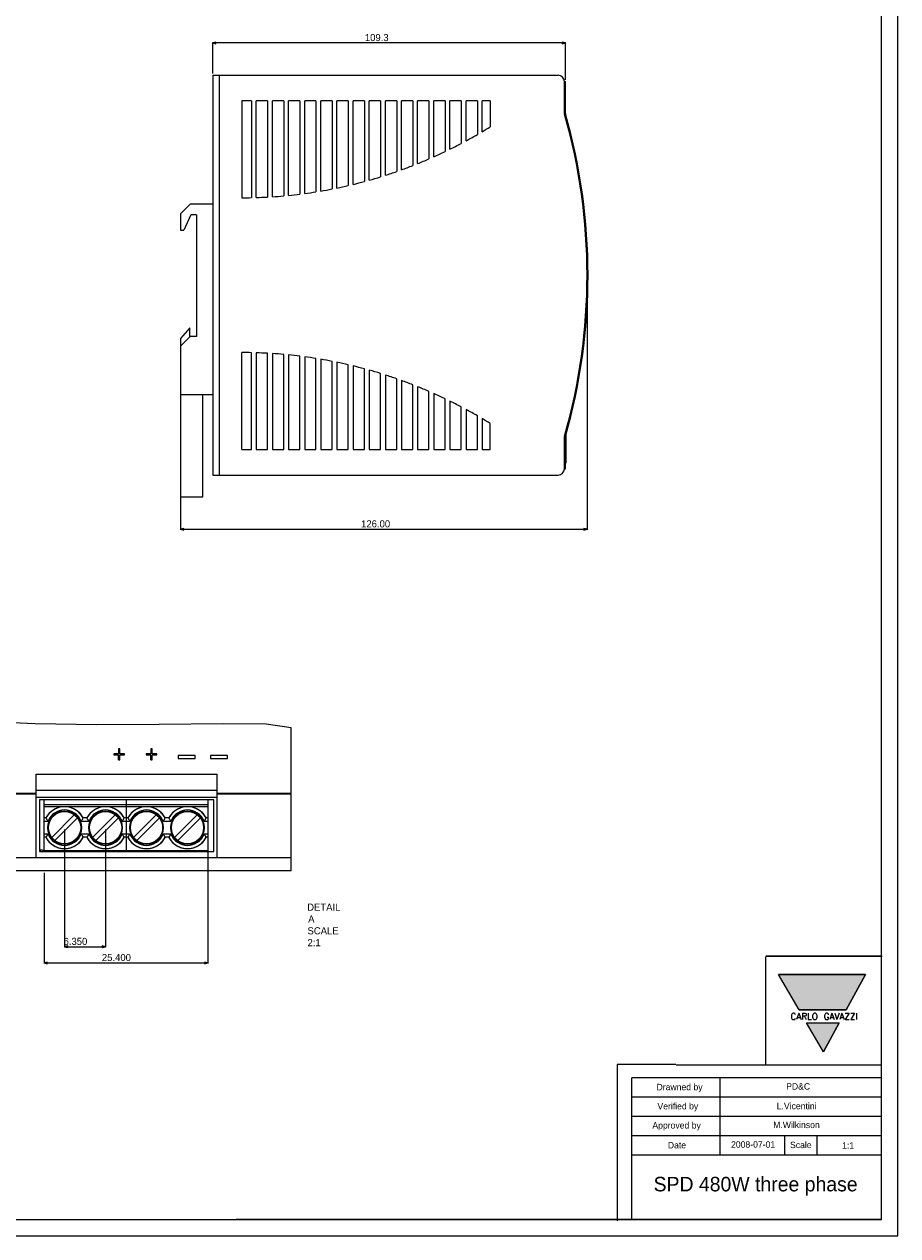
# Model space of a CAD drawing. Extents: x 0 to 841, y 0 to 594.
# Tile 73 of 129: x 570 to 841, y 0 to 376. Entities that reach past the tile are written whole.
import ezdxf

# ---------------------------------------------------------------- set-up
doc = ezdxf.new("R2010")
doc.units = 0
doc.header["$LTSCALE"] = 46.255
doc.header["$MEASUREMENT"] = 0
doc.header["$PDMODE"] = 3
doc.header["$PDSIZE"] = 0.3125
doc.layers.get('0').update_dxf_attribs({"linetype": 'CONTINUOUS'})
doc.layers.get('DEFPOINTS').update_dxf_attribs({"linetype": 'CONTINUOUS'})
doc.styles.add('PROXY_972A', font='trium.ttf.shx', dxfattribs={"height": 2})
doc.styles.add('PROXY_9810', font='txt.shx', dxfattribs={"width": 0.8, "height": 2})
doc.styles.get("Standard").update_dxf_attribs({"font": 'trium.ttf.shx'})
doc.dimstyles.new('DIMSTYLE_1', dxfattribs={"dimtxt": 2.2, "dimasz": 1, "dimexe": 0.18, "dimexo": 0.0625, "dimgap": 0.09, "dimtad": 1, "dimzin": 0, "dimtxsty": 'STANDARD', "dimblk": '_ARROW_FILLED', "dimcen": 0.09, "dimazin": 3, "dimtp": 0.01, "dimtfac": 1, "dimtdec": 4, "dimtix": 1, "dimtmove": 0, "dimatfit": 3, "dimtolj": 1, "dimtzin": 0})
doc.dimstyles.new('DIMSTYLE_4', dxfattribs={"dimtxt": 2.2, "dimasz": 1, "dimexe": 0.18, "dimexo": 0.0625, "dimgap": 0.09, "dimtad": 1, "dimdec": 1, "dimzin": 0, "dimtxsty": 'STANDARD', "dimblk": '_ARROW_FILLED', "dimcen": 0.09, "dimazin": 3, "dimtfac": 1, "dimtdec": 4, "dimtix": 1, "dimtmove": 0, "dimatfit": 3, "dimtolj": 1, "dimtzin": 0})
doc.dimstyles.new('DIMSTYLE_5', dxfattribs={"dimtxt": 2.2, "dimasz": 1, "dimexe": 0.18, "dimexo": 0.0625, "dimgap": 0.09, "dimtad": 1, "dimdec": 3, "dimlfac": 0.5, "dimzin": 0, "dimtxsty": 'STANDARD', "dimblk": '_ARROW_FILLED', "dimcen": 0.09, "dimazin": 3, "dimtp": 0.001, "dimtfac": 1, "dimtdec": 4, "dimtix": 1, "dimtmove": 0, "dimatfit": 3, "dimtolj": 1, "dimtzin": 0})

# ---------------------------------------------------------------- blocks, each defined once
blk = doc.blocks.new('LOGO_CARLO_GAVAZZI_BL0', base_point=(817.5, 69))
at = {"linetype": 'CONTINUOUS'}
for points in [[(810.42, 70), (804, 81), (831, 81), (825.04, 70)], [(818, 57), (812.75, 66), (822.88, 66)]]:
    blk.add_hatch(color=1, dxfattribs=at).paths.add_polyline_path(points, flags=0)
at = {"color": 1, "linetype": 'CONTINUOUS'}
for p, q in [((831, 81), (804, 81)), ((810.42, 70), (804, 81)), ((825.04, 70), (831, 81)), ((810.42, 70), (825.04, 70)), ((818, 57), (812.75, 66)), ((812.75, 66), (822.88, 66)), ((818, 57), (822.88, 66))]:
    blk.add_line(p, q, dxfattribs=at)
for points in [[(810.42, 70), (804, 81), (831, 81), (825.04, 70)], [(818, 57), (812.75, 66), (822.88, 66), (822.88, 66)]]:
    blk.add_lwpolyline(points, close=True, dxfattribs=at)
at = {"color": 2, "linetype": 'CONTINUOUS', "style": 'PROXY_9810'}
blk.add_text('CARLO GAVAZZI', height=2, dxfattribs=at).set_placement((807.77, 67))
blk = doc.blocks.new('_ARROW_FILLED')
at = {"linetype": 'BYBLOCK'}
blk.add_hatch(color=0, dxfattribs=at).paths.add_polyline_path([(0, 0), (-1, 0.25), (-1, -0.25)], flags=0)
at = {"color": 0, "linetype": 'BYBLOCK'}
blk.add_lwpolyline([(0, 0), (-1, 0.25), (-1, -0.25), (-1, -0.25)], close=True, dxfattribs=at)
blk = doc.blocks.new('*D8')
at = {"color": 0}
for p, q in [((744.72, 297.24), (744.72, 218.86)), ((618.72, 260.24), (618.72, 218.86)), ((619.72, 219.04), (743.72, 219.04))]:
    blk.add_line(p, q, dxfattribs=at)
at = {"layer": 'DEFPOINTS', "color": 0}
for p in [(744.72, 297.3), (618.72, 260.3), (744.72, 219.04)]:
    blk.add_point(p, dxfattribs=at)
at = {"color": 0, "rotation": 180}
blk.add_blockref('_ARROW_FILLED', (618.72, 219.04), dxfattribs=at)
at = {"color": 0}
blk.add_blockref('_ARROW_FILLED', (744.72, 219.04), dxfattribs=at)
at = {"color": 0, "insert": (679.19, 220.69), "char_height": 2.2, "attachment_point": 5}
blk.add_mtext('\\A1;126.00', dxfattribs=at)
blk = doc.blocks.new('*D17')
at = {"color": 0}
for p, q in [((628.72, 360.36), (628.72, 369.98)), ((737.01, 369.8), (629.72, 369.8)), ((738.01, 358.36), (738.01, 369.98))]:
    blk.add_line(p, q, dxfattribs=at)
at = {"layer": 'DEFPOINTS', "color": 0}
for p in [(628.72, 369.8), (628.72, 360.3), (738.01, 358.3)]:
    blk.add_point(p, dxfattribs=at)
at = {"color": 0, "rotation": 180}
blk.add_blockref('_ARROW_FILLED', (628.72, 369.8), dxfattribs=at)
at = {"color": 0}
blk.add_blockref('_ARROW_FILLED', (738.01, 369.8), dxfattribs=at)
at = {"color": 0, "insert": (679.54, 371.45), "char_height": 2.2, "attachment_point": 5}
blk.add_mtext('\\A1;109.3', dxfattribs=at)
blk = doc.blocks.new('*D20')
at = {"color": 0}
for p, q in [((627.25, 118.77), (627.25, 84.42)), ((576.45, 112.56), (576.45, 84.42)), ((577.45, 84.6), (626.25, 84.6))]:
    blk.add_line(p, q, dxfattribs=at)
at = {"layer": 'DEFPOINTS', "color": 0}
for p in [(627.25, 118.84), (576.45, 112.62), (627.25, 84.6)]:
    blk.add_point(p, dxfattribs=at)
at = {"color": 0, "rotation": 180}
blk.add_blockref('_ARROW_FILLED', (576.45, 84.6), dxfattribs=at)
at = {"color": 0}
blk.add_blockref('_ARROW_FILLED', (627.25, 84.6), dxfattribs=at)
at = {"color": 0, "insert": (598.87, 86.25), "char_height": 2.2, "attachment_point": 5}
blk.add_mtext('\\A1;25.400', dxfattribs=at)
blk = doc.blocks.new('*D21')
at = {"color": 0}
for p, q in [((582.8, 125.96), (582.8, 89.42)), ((595.5, 125.96), (595.5, 89.42)), ((583.8, 89.6), (594.5, 89.6))]:
    blk.add_line(p, q, dxfattribs=at)
at = {"layer": 'DEFPOINTS', "color": 0}
for p in [(582.8, 126.02), (595.5, 126.02), (595.5, 89.6)]:
    blk.add_point(p, dxfattribs=at)
at = {"color": 0, "rotation": 180}
blk.add_blockref('_ARROW_FILLED', (582.8, 89.6), dxfattribs=at)
at = {"color": 0}
blk.add_blockref('_ARROW_FILLED', (595.5, 89.6), dxfattribs=at)
at = {"color": 0, "insert": (586.17, 91.25), "char_height": 2.2, "attachment_point": 5}
blk.add_mtext('\\A1;6.350', dxfattribs=at)

msp = doc.modelspace()

# ---------------------------------------------------------------- linework, layer by layer
at = {"color": 7, "linetype": 'CONTINUOUS'}
for p, q in [((841, 0), (841, 594)), ((836, 5), (836, 589)), ((628.7169, 359.8013), (628.7169, 235.8013)), ((628.7169, 359.8013), (735.714, 359.8013)), ((737.714, 357.8013), (738.014, 357.8013)), ((738.014, 347.8853), (738.014, 357.8013)), ((637.7169, 351.8013), (637.7169, 321.8013)), ((640.7169, 351.8013), (637.7169, 351.8013)), ((640.7169, 351.8013), (640.7169, 321.8322)), ((642.2169, 321.8708), (642.2169, 351.8013)), ((645.7169, 351.8013), (642.2169, 351.8013)), ((645.7169, 351.8013), (645.7169, 322.021)), ((647.2169, 322.1113), (647.2169, 351.8013)), ((650.7169, 351.8013), (647.2169, 351.8013)), ((650.7169, 351.8013), (650.7169, 322.3822)), ((652.2169, 322.5244), (652.2169, 351.8013)), ((655.7169, 351.8013), (652.2169, 351.8013)), ((655.7169, 351.8013), (655.7169, 322.9171)), ((657.2169, 323.1117), (657.2169, 351.8013)), ((660.7169, 351.8013), (657.2169, 351.8013)), ((660.7169, 351.8013), (660.7169, 323.6275)), ((662.2169, 323.8753), (662.2169, 351.8013)), ((665.7169, 351.8013), (662.2169, 351.8013)), ((665.7169, 351.8013), (665.7169, 324.5161)), ((667.2169, 324.818), (667.2169, 351.8013)), ((670.7169, 351.8013), (667.2169, 351.8013)), ((670.7169, 351.8013), (670.7169, 325.5863)), ((672.2169, 325.9434), (672.2169, 351.8013)), ((675.7169, 351.8013), (672.2169, 351.8013)), ((675.7169, 351.8013), (675.7169, 326.8422)), ((677.2169, 327.2559), (677.2169, 351.8013)), ((680.7169, 351.8013), (677.2169, 351.8013)), ((680.7169, 351.8013), (680.7169, 328.2888)), ((682.2169, 328.7608), (682.2169, 351.8013)), ((685.7169, 351.8013), (682.2169, 351.8013)), ((685.7169, 351.8013), (685.7169, 329.9321)), ((687.2169, 330.4644), (687.2169, 351.8013)), ((690.7169, 351.8013), (687.2169, 351.8013)), ((690.7169, 351.8013), (690.7169, 331.7792)), ((692.2169, 332.3744), (692.2169, 351.8013)), ((695.7169, 351.8013), (692.2169, 351.8013)), ((695.7169, 351.8013), (695.7169, 333.8387)), ((697.2169, 334.4994), (697.2169, 351.8013)), ((700.7169, 351.8013), (697.2169, 351.8013)), ((700.7169, 351.8013), (700.7169, 336.1205)), ((702.2169, 336.8501), (702.2169, 351.8013)), ((705.7169, 351.8013), (702.2169, 351.8013)), ((705.7169, 351.8013), (705.7169, 338.6364)), ((707.2169, 339.4388), (707.2169, 351.8013)), ((710.7169, 351.8013), (707.2169, 351.8013)), ((710.7169, 351.8013), (710.7169, 341.4004)), ((712.2169, 342.2804), (712.2169, 351.8013)), ((714.7169, 351.8013), (712.2169, 351.8013)), ((714.7169, 351.8013), (714.7169, 343.8013)), ((618.7169, 316.8013), (621.7169, 319.8013)), ((628.7169, 319.8013), (621.7169, 319.8013)), ((618.7169, 316.8013), (618.7169, 311.8013)), ((621.9223, 316.4613), (619.7133, 311.8013)), ((623.7169, 316.4613), (621.9223, 316.4613)), ((623.7169, 316.4613), (623.7169, 278.8013)), ((618.7169, 311.8013), (619.7133, 311.8013)), ((621.6374, 281.5178), (618.7169, 278.1859)), ((618.7169, 275.8013), (621.7169, 278.8013)), ((618.7169, 278.1859), (618.7169, 229.04)), ((621.6374, 278.7219), (621.6374, 281.5178)), ((623.7169, 278.8013), (621.7169, 278.8013)), ((637.7169, 243.8013), (637.7169, 273.8013)), ((640.7169, 243.8013), (640.7169, 273.7704)), ((642.2169, 273.7318), (642.2169, 243.8013)), ((645.7169, 243.8013), (645.7169, 273.5816)), ((647.2169, 273.4914), (647.2169, 243.8013)), ((650.7169, 243.8013), (650.7169, 273.2204)), ((652.2169, 273.0783), (652.2169, 243.8013)), ((655.7169, 243.8013), (655.7169, 272.6856)), ((657.2169, 272.491), (657.2169, 243.8013)), ((660.7169, 243.8013), (660.7169, 271.9751)), ((662.2169, 271.7274), (662.2169, 243.8013)), ((665.7169, 243.8013), (665.7169, 271.0865)), ((667.2169, 270.7847), (667.2169, 243.8013)), ((670.7169, 243.8013), (670.7169, 270.0163)), ((672.2169, 269.6593), (672.2169, 243.8013)), ((675.7169, 243.8013), (675.7169, 268.7605)), ((677.2169, 268.3468), (677.2169, 243.8013)), ((680.7169, 243.8013), (680.7169, 267.3139)), ((682.2169, 266.8419), (682.2169, 243.8013)), ((685.7169, 243.8013), (685.7169, 265.6706)), ((687.2169, 265.1382), (687.2169, 243.8013)), ((690.7169, 243.8013), (690.7169, 263.8234)), ((692.2169, 263.2283), (692.2169, 243.8013)), ((618.7169, 260.8013), (628.7169, 260.8013)), ((625.6358, 229.04), (625.6358, 260.8013)), ((695.7169, 243.8013), (695.7169, 261.7639)), ((697.2169, 261.1032), (697.2169, 243.8013)), ((700.7169, 243.8013), (700.7169, 259.4821)), ((702.2169, 258.7526), (702.2169, 243.8013)), ((705.7169, 243.8013), (705.7169, 256.9663)), ((707.2169, 256.1638), (707.2169, 243.8013)), ((710.7169, 243.8013), (710.7169, 254.2023)), ((712.2169, 253.3223), (712.2169, 243.8013)), ((714.7169, 243.8013), (714.7169, 251.8013)), ((738.2169, 239.7513), (738.2169, 248.4794)), ((738.014, 237.8013), (738.014, 247.7174)), ((637.7169, 243.8013), (640.7169, 243.8013)), ((642.2169, 243.8013), (645.7169, 243.8013)), ((647.2169, 243.8013), (650.7169, 243.8013)), ((652.2169, 243.8013), (655.7169, 243.8013)), ((657.2169, 243.8013), (660.7169, 243.8013)), ((662.2169, 243.8013), (665.7169, 243.8013)), ((667.2169, 243.8013), (670.7169, 243.8013)), ((672.2169, 243.8013), (675.7169, 243.8013)), ((677.2169, 243.8013), (680.7169, 243.8013)), ((682.2169, 243.8013), (685.7169, 243.8013)), ((687.2169, 243.8013), (690.7169, 243.8013)), ((692.2169, 243.8013), (695.7169, 243.8013)), ((697.2169, 243.8013), (700.7169, 243.8013)), ((702.2169, 243.8013), (705.7169, 243.8013)), ((707.2169, 243.8013), (710.7169, 243.8013)), ((712.2169, 243.8013), (714.7169, 243.8013)), ((737.714, 237.8013), (738.014, 237.8013)), ((628.7169, 235.8013), (735.714, 235.8013)), ((618.7169, 229.04), (625.6358, 229.04)), ((573.6849, 158.7276), (555.4303, 159.5793)), ((592.8527, 158.3995), (573.6849, 158.7276)), ((612.1294, 158.4959), (592.8527, 158.3995)), ((631.8025, 158.7276), (612.1294, 158.4959)), ((645.237, 158.5619), (631.8025, 158.7276)), ((653.0512, 157.4592), (645.237, 158.5619)), ((653.0512, 113.1219), (653.0512, 157.4592)), ((599.9262, 150.9273), (599.5512, 150.9273)), ((599.5512, 150.9273), (599.5512, 149.4379)), ((599.9262, 149.4379), (599.9262, 150.9273)), ((609.9262, 150.9273), (609.5512, 150.9273)), ((609.5512, 150.9273), (609.5512, 149.4379)), ((609.9262, 149.4379), (609.9262, 150.9273)), ((599.5512, 149.4379), (598.0512, 149.4379)), ((598.0512, 149.4379), (598.0512, 149.066)), ((598.0512, 149.1141), (599.5512, 149.1141)), ((598.0512, 149.0658), (599.5512, 149.0658)), ((599.5512, 147.5783), (599.5512, 149.1141)), ((599.5512, 147.6274), (599.9262, 147.6274)), ((599.5512, 147.5783), (599.9262, 147.5783)), ((601.4262, 149.4379), (599.9262, 149.4379)), ((599.9262, 149.1141), (601.4262, 149.1141)), ((599.9262, 147.5783), (599.9262, 149.1141)), ((599.9262, 149.0658), (601.4262, 149.0658)), ((601.4262, 149.0658), (601.4262, 149.4377)), ((609.5512, 149.4379), (608.0512, 149.4379)), ((608.0512, 149.4379), (608.0512, 149.066)), ((608.0512, 149.1141), (609.5512, 149.1141)), ((608.0512, 149.0658), (609.5512, 149.0658)), ((609.5512, 147.5783), (609.5512, 149.1141)), ((609.5512, 147.6274), (609.9262, 147.6274)), ((609.5512, 147.5783), (609.9262, 147.5783)), ((611.4262, 149.4379), (609.9262, 149.4379)), ((609.9262, 149.1141), (611.4262, 149.1141)), ((609.9262, 147.5783), (609.9262, 149.1141)), ((609.9262, 149.0658), (611.4262, 149.0658)), ((611.4262, 149.0658), (611.4262, 149.4377)), ((623.3012, 148.8798), (618.0512, 148.8798)), ((618.0512, 148.8798), (618.0512, 147.95)), ((618.0512, 147.999), (623.3012, 147.999)), ((618.0512, 147.95), (623.3012, 147.95)), ((623.3012, 147.95), (623.3012, 148.8798)), ((633.3012, 148.8798), (628.0512, 148.8798)), ((628.0512, 148.8798), (628.0512, 147.95)), ((628.0512, 147.999), (633.3012, 147.999)), ((628.0512, 147.95), (633.3012, 147.95)), ((633.3012, 147.95), (633.3012, 148.8798)), ((574.0512, 143.1219), (630.0512, 143.1219)), ((574.0512, 117.1219), (574.0512, 143.1219)), ((630.0512, 117.1219), (630.0512, 143.1219)), ((629.0512, 135.1219), (575.0512, 135.1219)), ((575.0512, 135.1219), (575.0512, 119.1219)), ((576.4512, 119.1219), (576.4512, 135.1219)), ((627.2512, 133.6298), (576.4512, 133.6298)), ((627.2512, 133.0219), (576.4512, 133.0219)), ((601.8512, 135.1219), (601.8512, 119.1219)), ((608.2012, 133.0219), (607.8304, 133.0113)), ((627.2512, 119.1219), (627.2512, 135.1219)), ((629.0512, 119.1219), (629.0512, 135.1219)), ((577.0349, 129.5219), (576.4512, 129.5219)), ((577.0548, 129.5598), (577.0349, 129.5219)), ((577.0349, 129.5219), (577.0367, 129.5187)), ((577.0367, 129.5187), (577.1065, 129.4047)), ((577.1065, 129.4047), (577.1631, 129.3131)), ((577.1631, 129.3131), (577.236, 129.1963)), ((577.236, 129.1963), (577.3249, 129.0562)), ((585.8069, 130.5176), (578.8055, 123.5161)), ((579.7955, 122.5262), (586.7969, 129.5276)), ((588.4696, 129.3621), (588.4049, 129.2577)), ((588.5657, 129.5187), (588.4696, 129.3621)), ((588.5675, 129.5219), (588.5476, 129.5598)), ((588.5675, 129.5219), (588.5657, 129.5187)), ((589.7349, 129.5219), (588.5675, 129.5219)), ((589.7548, 129.5598), (589.7349, 129.5219)), ((589.7367, 129.5187), (589.7349, 129.5219)), ((589.8064, 129.4048), (589.7367, 129.5187)), ((589.8632, 129.313), (589.8064, 129.4048)), ((589.9363, 129.1959), (589.8632, 129.313)), ((590.0254, 129.0554), (589.9363, 129.1959)), ((598.5069, 130.5176), (591.5055, 123.5161)), ((592.4955, 122.5262), (599.4969, 129.5276)), ((601.1697, 129.3621), (601.1049, 129.2577)), ((601.2657, 129.5187), (601.1697, 129.3621)), ((601.2675, 129.5219), (601.2476, 129.5598)), ((601.2675, 129.5219), (601.2657, 129.5187)), ((602.4349, 129.5219), (601.2675, 129.5219)), ((602.4548, 129.5598), (602.4349, 129.5219)), ((602.4349, 129.5219), (602.4367, 129.5187)), ((602.4367, 129.5187), (602.5065, 129.4047)), ((602.5065, 129.4047), (602.5631, 129.3131)), ((602.5631, 129.3131), (602.636, 129.1963)), ((602.636, 129.1963), (602.7249, 129.0562)), ((611.2069, 130.5176), (604.2055, 123.5161)), ((605.1955, 122.5262), (612.1969, 129.5276)), ((613.8697, 129.3621), (613.8049, 129.2577)), ((613.9657, 129.5187), (613.8697, 129.3621)), ((613.9675, 129.5219), (613.9476, 129.5598)), ((613.9675, 129.5219), (613.9657, 129.5187)), ((615.1349, 129.5219), (613.9675, 129.5219)), ((615.1548, 129.5598), (615.1349, 129.5219)), ((615.1367, 129.5187), (615.1349, 129.5219)), ((615.2064, 129.4048), (615.1367, 129.5187)), ((615.2632, 129.313), (615.2064, 129.4048)), ((615.3363, 129.1959), (615.2632, 129.313)), ((615.4254, 129.0554), (615.3363, 129.1959)), ((623.9069, 130.5176), (616.9055, 123.5161)), ((617.8955, 122.5262), (624.8969, 129.5276)), ((626.5696, 129.3621), (626.5049, 129.2577)), ((626.6657, 129.5187), (626.5696, 129.3621)), ((626.6675, 129.5219), (626.6476, 129.5598)), ((626.6675, 129.5219), (626.6657, 129.5187)), ((627.2512, 129.5219), (626.6675, 129.5219)), ((588.277, 123.9884), (588.3661, 123.8478)), ((601.0664, 123.8474), (600.9775, 123.9876)), ((613.677, 123.9884), (613.7661, 123.8478)), ((626.4664, 123.8474), (626.3775, 123.9876)), ((577.0349, 123.5219), (576.4512, 123.5219)), ((577.0349, 123.5219), (577.0367, 123.525)), ((577.0349, 123.5219), (577.0548, 123.4839)), ((577.0367, 123.525), (577.1328, 123.6817)), ((577.1328, 123.6817), (577.1975, 123.786)), ((588.3661, 123.8478), (588.4392, 123.7307)), ((588.4392, 123.7307), (588.496, 123.6389)), ((588.496, 123.6389), (588.5657, 123.525)), ((588.5476, 123.4839), (588.5675, 123.5219)), ((588.5657, 123.525), (588.5675, 123.5219)), ((589.7349, 123.5219), (588.5675, 123.5219)), ((589.7349, 123.5219), (589.7367, 123.525)), ((589.7349, 123.5219), (589.7548, 123.4839)), ((589.7367, 123.525), (589.8327, 123.6817)), ((589.8327, 123.6817), (589.8975, 123.786)), ((601.1393, 123.7306), (601.0664, 123.8474)), ((601.1959, 123.639), (601.1393, 123.7306)), ((601.2657, 123.525), (601.1959, 123.639)), ((601.2476, 123.4839), (601.2675, 123.5219)), ((601.2675, 123.5219), (601.2657, 123.525)), ((602.4349, 123.5219), (601.2675, 123.5219)), ((602.4349, 123.5219), (602.4367, 123.525)), ((602.4349, 123.5219), (602.4548, 123.4839)), ((602.4367, 123.525), (602.5327, 123.6817)), ((602.5327, 123.6817), (602.5975, 123.786)), ((613.7661, 123.8478), (613.8392, 123.7307)), ((613.8392, 123.7307), (613.896, 123.6389)), ((613.896, 123.6389), (613.9657, 123.525)), ((613.9476, 123.4839), (613.9675, 123.5219)), ((613.9657, 123.525), (613.9675, 123.5219)), ((615.1349, 123.5219), (613.9675, 123.5219)), ((615.1349, 123.5219), (615.1367, 123.525)), ((615.1349, 123.5219), (615.1548, 123.4839)), ((615.1367, 123.525), (615.2327, 123.6817)), ((615.2327, 123.6817), (615.2975, 123.786)), ((626.5393, 123.7306), (626.4664, 123.8474)), ((626.5959, 123.639), (626.5393, 123.7306)), ((626.6657, 123.525), (626.5959, 123.639)), ((626.6476, 123.4839), (626.6675, 123.5219)), ((626.6675, 123.5219), (626.6657, 123.525)), ((627.2512, 123.5219), (626.6675, 123.5219)), ((574.0512, 117.1219), (406.0512, 117.1219)), ((575.0512, 119.1219), (629.0512, 119.1219)), ((575.3112, 119.6358), (575.8372, 119.6358)), ((575.3112, 119.1219), (575.3112, 119.6358)), ((576.1938, 119.3359), (575.8372, 119.6358)), ((576.1938, 119.3359), (576.4512, 119.3359)), ((576.4512, 119.4644), (627.2512, 119.4644)), ((653.0512, 117.1219), (630.0512, 117.1219)), ((653.0512, 113.1219), (303.0512, 113.1219)), ((800, 86.4865), (799.9845, 52.9051)), ((772.3478, 53), (836, 53)), ((5, 5), (836, 5)), ((0, 0), (841, 0))]:
    msp.add_line(p, q, dxfattribs=at)
at = {"color": 9, "linetype": 'CONTINUOUS'}
for p, q in [((630.7169, 359.8013), (630.7169, 235.8013)), ((737.714, 347.8853), (738.014, 347.8853)), ((737.7371, 347.7207), (738.0255, 347.803)), ((738.0169, 248.904), (738.0169, 248.876)), ((738.014, 247.7174), (737.714, 247.7174)), ((738.0255, 247.7996), (737.7371, 247.8819)), ((738.0169, 247.7584), (738.0169, 242.4513)), ((574.0512, 136.9539), (406.0512, 136.9539)), ((574.0512, 137.1185), (496.1467, 137.1185)), ((574.0512, 138.1821), (630.0512, 138.1821)), ((574.0512, 136.0076), (630.0512, 136.0076)), ((653.0512, 137.1185), (630.0512, 137.1185)), ((653.0512, 136.9539), (630.0512, 136.9539)), ((576.4512, 128.5219), (577.6777, 128.5219)), ((587.9247, 128.5219), (590.3777, 128.5219)), ((600.6247, 128.5219), (603.0777, 128.5219)), ((613.3247, 128.5219), (615.7777, 128.5219)), ((626.0247, 128.5219), (627.2512, 128.5219)), ((577.6777, 124.5219), (576.4512, 124.5219)), ((590.3777, 124.5219), (587.9247, 124.5219)), ((603.0777, 124.5219), (600.6247, 124.5219)), ((615.7777, 124.5219), (613.3247, 124.5219)), ((627.2512, 124.5219), (626.0247, 124.5219)), ((630.0512, 117.1219), (574.0512, 117.1219))]:
    msp.add_line(p, q, dxfattribs=at)
at = {"color": 3, "linetype": 'CONTINUOUS'}
for p, q in [((737.714, 347.8853), (737.714, 357.8013)), ((737.714, 237.8013), (737.714, 247.7174))]:
    msp.add_line(p, q, dxfattribs=at)
for p, q in [((800.0717, 86.775), (835.993, 86.775)), ((800.0717, 86.6308), (835.993, 86.6308)), ((835.993, 86.775), (835.993, 86.9193)), ((835.993, 86.6308), (836.1372, 86.6308)), ((772.259, 53.1111), (754.0114, 53.1111)), ((754.0114, 53.1111), (754.0114, 4.6501))]:
    msp.add_line(p, q)
at = {"color": 2, "linetype": 'CONTINUOUS'}
for p, q in [((836, 5), (836, 53)), ((836, 49), (758.5853, 49)), ((758.5853, 4.9444), (758.5967, 49)), ((785.9684, 31), (785.9684, 49)), ((836, 43), (758.6688, 43)), ((836, 37), (758.5853, 37)), ((836, 31), (758.5853, 31)), ((786, 25), (786, 31)), ((806, 25), (806, 31)), ((816, 25), (816, 31)), ((836, 25), (758.5853, 25)), ((836, 5), (636, 5))]:
    msp.add_line(p, q, dxfattribs=at)
at = {"color": 7, "linetype": 'CONTINUOUS'}
for points in [[(582.8012, 133.0219), (582.4304, 133.0113), (582.4186, 133.0103), (582.0608, 132.9796), (581.6936, 132.9268), (581.33, 132.8532), (580.9713, 132.759), (580.6184, 132.6444), (580.2727, 132.5099), (579.9352, 132.3559), (579.6071, 132.1829), (579.2894, 131.9915), (578.983, 131.7823), (578.6892, 131.5559), (578.4087, 131.3131), (578.1425, 131.0547), (577.8915, 130.7816), (577.6565, 130.4946), (577.4383, 130.1946), (577.2375, 129.8827), (577.0548, 129.5598)], [(588.5476, 129.5598), (588.3649, 129.8827), (588.1641, 130.1946), (587.9459, 130.4946), (587.7109, 130.7816), (587.4599, 131.0547), (587.1937, 131.3131), (586.9132, 131.5559), (586.6194, 131.7823), (586.313, 131.9915), (585.9953, 132.1829), (585.6672, 132.3559), (585.3297, 132.5099), (584.984, 132.6444), (584.6311, 132.759), (584.2724, 132.8532), (583.9088, 132.9268), (583.5416, 132.9796), (583.1838, 133.0103), (583.172, 133.0113), (582.8012, 133.0219)], [(601.2476, 129.5598), (601.0649, 129.8827), (600.8641, 130.1946), (600.6459, 130.4946), (600.4109, 130.7816), (600.1599, 131.0547), (599.8937, 131.3131), (599.6132, 131.5559), (599.3194, 131.7823), (599.013, 131.9915), (598.6953, 132.1829), (598.3672, 132.3559), (598.0297, 132.5099), (597.684, 132.6444), (597.3311, 132.759), (596.9724, 132.8532), (596.6088, 132.9268), (596.2416, 132.9796), (595.8838, 133.0103), (595.872, 133.0113), (595.5012, 133.0219), (595.1304, 133.0113), (595.1186, 133.0103), (594.7608, 132.9796), (594.3936, 132.9268), (594.03, 132.8532), (593.6713, 132.759), (593.3184, 132.6444), (592.9727, 132.5099), (592.6352, 132.3559), (592.3071, 132.1829), (591.9893, 131.9915), (591.683, 131.7823), (591.3892, 131.5559), (591.1087, 131.3131), (590.8425, 131.0547), (590.5915, 130.7816), (590.3565, 130.4946), (590.1383, 130.1946), (589.9375, 129.8827), (589.7548, 129.5598)], [(607.8304, 133.0113), (607.4608, 132.9796), (607.0936, 132.9268), (606.73, 132.8532), (606.3713, 132.759), (606.0184, 132.6444), (605.6727, 132.5099), (605.3352, 132.3559), (605.0071, 132.1829), (604.6894, 131.9915), (604.383, 131.7823), (604.0892, 131.5559), (603.8087, 131.3131), (603.5425, 131.0547), (603.2915, 130.7816), (603.0565, 130.4946), (602.8383, 130.1946), (602.6375, 129.8827), (602.4548, 129.5598)], [(613.9476, 129.5598), (613.7649, 129.8827), (613.5641, 130.1946), (613.3459, 130.4946), (613.1109, 130.7816), (612.8599, 131.0547), (612.5937, 131.3131), (612.3132, 131.5559), (612.0194, 131.7823), (611.7131, 131.9915), (611.3953, 132.1829), (611.0672, 132.3559), (610.7297, 132.5099), (610.384, 132.6444), (610.0311, 132.759), (609.6724, 132.8532), (609.3088, 132.9268), (608.9416, 132.9796), (608.5838, 133.0103), (608.572, 133.0113), (608.2012, 133.0219)], [(626.6476, 129.5598), (626.4649, 129.8827), (626.2641, 130.1946), (626.0459, 130.4946), (625.8109, 130.7816), (625.5599, 131.0547), (625.2937, 131.3131), (625.0132, 131.5559), (624.7194, 131.7823), (624.413, 131.9915), (624.0953, 132.1829), (623.7672, 132.3559), (623.4297, 132.5099), (623.084, 132.6444), (622.7311, 132.759), (622.3724, 132.8532), (622.0088, 132.9268), (621.6416, 132.9796), (621.2838, 133.0103), (621.272, 133.0113), (620.9012, 133.0219), (620.5304, 133.0113), (620.5186, 133.0103), (620.1608, 132.9796), (619.7936, 132.9268), (619.43, 132.8532), (619.0713, 132.759), (618.7184, 132.6444), (618.3727, 132.5099), (618.0352, 132.3559), (617.7071, 132.1829), (617.3894, 131.9915), (617.083, 131.7823), (616.7892, 131.5559), (616.5087, 131.3131), (616.2425, 131.0547), (615.9915, 130.7816), (615.7565, 130.4946), (615.5383, 130.1946), (615.3375, 129.8827), (615.1548, 129.5598)], [(577.3249, 129.0562), (577.3749, 128.9782), (577.4287, 128.8955), (577.5464, 128.7159)], [(577.5464, 128.7159), (577.6104, 128.6203), (577.6777, 128.5219)], [(588.2274, 128.978), (588.1164, 128.8078), (588.0559, 128.7158), (587.992, 128.6202), (587.9247, 128.5219)], [(588.4049, 129.2577), (588.3237, 129.129), (588.2774, 129.056), (588.2274, 128.978)], [(590.2469, 128.7152), (590.1293, 128.8946), (590.0755, 128.9773), (590.0254, 129.0554)], [(590.3777, 128.5219), (590.3106, 128.6199), (590.2469, 128.7152)], [(600.9274, 128.978), (600.8164, 128.8078), (600.7559, 128.7158), (600.692, 128.6202), (600.6247, 128.5219)], [(601.1049, 129.2577), (601.0237, 129.129), (600.9774, 129.056), (600.9274, 128.978)], [(602.7249, 129.0562), (602.7749, 128.9782), (602.8287, 128.8955), (602.9464, 128.7159)], [(602.9464, 128.7159), (603.0104, 128.6203), (603.0777, 128.5219)], [(613.6274, 128.978), (613.5164, 128.8078), (613.4559, 128.7158), (613.392, 128.6202), (613.3247, 128.5219)], [(613.8049, 129.2577), (613.7237, 129.129), (613.6774, 129.056), (613.6274, 128.978)], [(615.6469, 128.7152), (615.5293, 128.8946), (615.4755, 128.9773), (615.4254, 129.0554)], [(615.7777, 128.5219), (615.7106, 128.6199), (615.6469, 128.7152)], [(626.3274, 128.978), (626.2164, 128.8078), (626.1559, 128.7158), (626.092, 128.6202), (626.0247, 128.5219)], [(626.5049, 129.2577), (626.4237, 129.129), (626.3774, 129.056), (626.3274, 128.978)], [(577.1975, 123.786), (577.2787, 123.9148), (577.325, 123.9877), (577.375, 124.0657)], [(577.375, 124.0657), (577.486, 124.236), (577.5465, 124.328), (577.6104, 124.4236), (577.6777, 124.5219)], [(587.9247, 124.5219), (587.9918, 124.4239), (588.0555, 124.3285)], [(588.0555, 124.3285), (588.1731, 124.1492), (588.2269, 124.0664), (588.277, 123.9884)], [(589.8975, 123.786), (589.9787, 123.9148), (590.025, 123.9877), (590.075, 124.0657)], [(590.075, 124.0657), (590.186, 124.236), (590.2465, 124.328), (590.3104, 124.4236), (590.3777, 124.5219)], [(600.756, 124.3279), (600.692, 124.4235), (600.6247, 124.5219)], [(600.9775, 123.9876), (600.9275, 124.0656), (600.8737, 124.1483), (600.756, 124.3279)], [(602.5975, 123.786), (602.6787, 123.9148), (602.725, 123.9877), (602.775, 124.0657), (602.8288, 124.1484)], [(602.8288, 124.1484), (602.9465, 124.328), (603.0104, 124.4236), (603.0777, 124.5219)], [(613.3247, 124.5219), (613.3918, 124.4239), (613.4555, 124.3285)], [(613.4555, 124.3285), (613.5731, 124.1492), (613.6269, 124.0664), (613.677, 123.9884)], [(615.2975, 123.786), (615.3787, 123.9148), (615.425, 123.9877), (615.475, 124.0657)], [(615.475, 124.0657), (615.586, 124.236), (615.6465, 124.328), (615.7104, 124.4236), (615.7777, 124.5219)], [(626.156, 124.3279), (626.092, 124.4235), (626.0247, 124.5219)], [(626.3775, 123.9876), (626.3275, 124.0656), (626.2737, 124.1483), (626.156, 124.3279)], [(577.0548, 123.4839), (577.2375, 123.161), (577.4383, 122.8491), (577.6565, 122.5492), (577.8915, 122.2622), (578.1425, 121.989), (578.4087, 121.7306), (578.6892, 121.4879), (578.983, 121.2615), (579.2894, 121.0522), (579.6071, 120.8608), (579.9352, 120.6878), (580.2727, 120.5338), (580.6184, 120.3993), (580.9713, 120.2848), (581.33, 120.1906), (581.6936, 120.1169), (582.0608, 120.0642), (582.4186, 120.0335), (582.4304, 120.0325), (582.8012, 120.0219)], [(582.8012, 120.0219), (583.172, 120.0325), (583.1838, 120.0335), (583.5416, 120.0642), (583.9088, 120.1169), (584.2724, 120.1906), (584.6311, 120.2848), (584.984, 120.3993), (585.3297, 120.5338), (585.6672, 120.6878), (585.9953, 120.8608), (586.313, 121.0522), (586.6194, 121.2615), (586.9132, 121.4879), (587.1937, 121.7306), (587.4599, 121.989), (587.7109, 122.2622), (587.9459, 122.5492), (588.1641, 122.8491), (588.3649, 123.161), (588.5476, 123.4839)], [(589.7548, 123.4839), (589.9375, 123.161), (590.1383, 122.8491), (590.3565, 122.5492), (590.5915, 122.2622), (590.8425, 121.989), (591.1087, 121.7306), (591.3892, 121.4879), (591.683, 121.2615), (591.9893, 121.0522), (592.3071, 120.8608), (592.6352, 120.6878), (592.9727, 120.5338), (593.3184, 120.3993), (593.6713, 120.2848), (594.03, 120.1906), (594.3936, 120.1169), (594.7608, 120.0642), (595.1186, 120.0335), (595.1304, 120.0325), (595.5012, 120.0219), (595.872, 120.0325), (595.8838, 120.0335), (596.2416, 120.0642), (596.6088, 120.1169), (596.9724, 120.1906), (597.3311, 120.2848), (597.684, 120.3993), (598.0297, 120.5338), (598.3672, 120.6878), (598.6953, 120.8608), (599.013, 121.0522), (599.3194, 121.2615), (599.6132, 121.4879), (599.8937, 121.7306), (600.1599, 121.989), (600.4109, 122.2622), (600.6459, 122.5492), (600.8641, 122.8491), (601.0649, 123.161), (601.2476, 123.4839)], [(602.4548, 123.4839), (602.6375, 123.161), (602.8383, 122.8491), (603.0565, 122.5492), (603.2915, 122.2622), (603.5425, 121.989), (603.8087, 121.7306), (604.0892, 121.4879), (604.383, 121.2615), (604.6894, 121.0522), (605.0071, 120.8608), (605.3352, 120.6878), (605.6727, 120.5338), (606.0184, 120.3993), (606.3713, 120.2848), (606.73, 120.1906), (607.0936, 120.1169), (607.4608, 120.0642), (607.8186, 120.0335), (607.8304, 120.0325), (608.2012, 120.0219)], [(608.2012, 120.0219), (608.572, 120.0325), (608.5838, 120.0335), (608.9416, 120.0642), (609.3088, 120.1169), (609.6724, 120.1906), (610.0311, 120.2848), (610.384, 120.3993), (610.7297, 120.5338), (611.0672, 120.6878), (611.3953, 120.8608), (611.7131, 121.0522), (612.0194, 121.2615), (612.3132, 121.4879), (612.5937, 121.7306), (612.8599, 121.989), (613.1109, 122.2622), (613.3459, 122.5492), (613.5641, 122.8491), (613.7649, 123.161), (613.9476, 123.4839)], [(615.1548, 123.4839), (615.3375, 123.161), (615.5383, 122.8491), (615.7565, 122.5492), (615.9915, 122.2622), (616.2425, 121.989), (616.5087, 121.7306), (616.7892, 121.4879), (617.083, 121.2615), (617.3894, 121.0522), (617.7071, 120.8608), (618.0352, 120.6878), (618.3727, 120.5338), (618.7184, 120.3993), (619.0713, 120.2848), (619.43, 120.1906), (619.7936, 120.1169), (620.1608, 120.0642), (620.5186, 120.0335), (620.5304, 120.0325), (620.9012, 120.0219), (621.272, 120.0325)], [(621.272, 120.0325), (621.6416, 120.0642), (622.0088, 120.1169), (622.3724, 120.1906), (622.7311, 120.2848), (623.084, 120.3993), (623.4297, 120.5338), (623.7672, 120.6878), (624.0953, 120.8608), (624.413, 121.0522), (624.7194, 121.2615), (625.0132, 121.4879), (625.2937, 121.7306), (625.5599, 121.989), (625.8109, 122.2622), (626.0459, 122.5492), (626.2641, 122.8491), (626.4649, 123.161), (626.6476, 123.4839)]]:
    msp.add_lwpolyline(points, dxfattribs=at)
for centre, radius in [((582.8012, 126.5219), 5.2), ((582.8012, 126.5219), 5), ((595.5012, 126.5219), 5.2), ((595.5012, 126.5219), 5), ((608.2012, 126.5219), 5.2), ((608.2012, 126.5219), 5), ((620.9012, 126.5219), 5.2), ((620.9012, 126.5219), 5)]:
    msp.add_circle(centre, radius, dxfattribs=at)
for centre, radius, start, end in [((735.714, 357.8013), 2, 0, 90), ((741.714, 348.3584), 4, 180, 195.77215), ((738.314, 347.8853), 0.3, 180, 195.919254), ((562.7169, 297.8013), 182.3, 344.080746, 15.919254), ((637.7169, 467.5513), 145.75, 300.74041, 301.890792), ((637.7169, 467.5513), 145.75, 296.265966, 297.810732), ((637.7169, 467.5513), 145.75, 298.479475, 300.056757), ((637.7169, 467.5513), 145.75, 294.0939, 295.610245), ((637.7169, 467.5513), 145.75, 289.853885, 291.323686), ((637.7169, 467.5513), 145.75, 291.95807, 293.449566), ((637.7169, 467.5513), 145.75, 283.692248, 285.112813), ((637.7169, 467.5513), 145.75, 285.724496, 287.15908), ((637.7169, 467.5513), 145.75, 287.777256, 289.228178), ((637.7169, 467.5513), 145.75, 277.6887, 279.079482), ((637.7169, 467.5513), 145.75, 279.677138, 281.075934), ((637.7169, 467.5513), 145.75, 281.67742, 283.086105), ((637.7169, 467.5513), 145.75, 270, 271.179413), ((637.7169, 467.5513), 145.75, 271.769276, 273.146461), ((637.7169, 467.5513), 145.75, 273.737194, 275.11723), ((637.7169, 467.5513), 145.75, 275.709539, 277.094091), ((637.7169, 128.0513), 145.75, 88.820587, 90), ((637.7169, 128.0513), 145.75, 86.853539, 88.230724), ((637.7169, 128.0513), 145.75, 84.88277, 86.262806), ((637.7169, 128.0513), 145.75, 82.905909, 84.290461), ((637.7169, 128.0513), 145.75, 80.920518, 82.3113), ((637.7169, 128.0513), 145.75, 78.924066, 80.322862), ((637.7169, 128.0513), 145.75, 76.913895, 78.32258), ((637.7169, 128.0513), 145.75, 74.887187, 76.307752), ((637.7169, 128.0513), 145.75, 72.84092, 74.275504), ((637.7169, 128.0513), 145.75, 70.771822, 72.222744), ((637.7169, 128.0513), 145.75, 68.676314, 70.146115), ((637.7169, 128.0513), 145.75, 66.550434, 68.04193), ((637.7169, 128.0513), 145.75, 64.389755, 65.9061), ((637.7169, 128.0513), 145.75, 62.189268, 63.734034), ((637.7169, 128.0513), 145.75, 59.943243, 61.520525), ((637.7169, 128.0513), 145.75, 58.109208, 59.25959), ((741.714, 247.2442), 4, 164.22785, 180), ((738.0169, 248.7513), 0.2, 84.002708, 86.441034), ((738.314, 247.7174), 0.3, 164.080746, 180), ((737.7169, 241.5013), 0.5, 306.499135, 360), ((738.0169, 242.6513), 0.2, 270, 360), ((735.714, 237.8013), 2, 270, 360), ((737.7169, 239.7513), 0.5, 306.49609, 360), ((582.8012, 126.5219), 6.5, 27.486426, 152.513574), ((595.5012, 126.5219), 6.5, 27.486426, 152.513574), ((608.2012, 126.5219), 6.5, 27.486426, 152.513574), ((620.9012, 126.5219), 6.5, 27.486426, 152.513574), ((582.8012, 126.5219), 6.5, 207.486426, 332.513574), ((595.5012, 126.5219), 6.5, 207.486426, 332.513574), ((608.2012, 126.5219), 6.5, 207.486426, 332.513574), ((620.9012, 126.5219), 6.5, 207.486426, 332.513574)]:
    msp.add_arc(centre, radius, start, end, dxfattribs=at)
at = {"color": 3, "linetype": 'CONTINUOUS'}
for centre, radius, start, end in [((738.314, 347.8853), 0.6, 180, 195.919254), ((562.7169, 297.8013), 182, 344.080746, 15.919254), ((738.314, 247.7174), 0.6, 164.080746, 180)]:
    msp.add_arc(centre, radius, start, end, dxfattribs=at)
at = {"color": 9, "linetype": 'CONTINUOUS'}
for centre, start, end in [((582.8012, 126.5219), 21.323686, 158.676314), ((595.5012, 126.5219), 21.323686, 158.676314), ((608.2012, 126.5219), 21.323686, 158.676314), ((620.9012, 126.5219), 21.323686, 158.676314), ((582.8012, 126.5219), 201.323686, 338.676314), ((595.5012, 126.5219), 201.323686, 338.676314), ((608.2012, 126.5219), 201.323686, 338.676314), ((620.9012, 126.5219), 201.323686, 338.676314)]:
    msp.add_arc(centre, 5.5, start, end, dxfattribs=at)

# ---------------------------------------------------------------- block references
at = {"color": 2, "linetype": 'CONTINUOUS'}
msp.add_blockref('LOGO_CARLO_GAVAZZI_BL0', (817.5, 69), dxfattribs=at)

# ---------------------------------------------------------------- texts
at = {"color": 2, "linetype": 'CONTINUOUS', "style": 'PROXY_972A'}
for s, p in [('DETAIL', (657.9829, 100.7764)), ('A', (658.2971, 97.1097)), ('SCALE', (658.0876, 93.443)), ('2:1', (658.0876, 89.7764))]:
    msp.add_text(s, height=2.2, dxfattribs=at).set_placement(p)
at = {"color": 5, "linetype": 'CONTINUOUS', "style": 'PROXY_972A'}
for s, p in [('Drawned by', (766.2477, 45.1072)), ('Verified by', (766.5335, 39.173)), ('Approved by', (764.959, 33.2387)), ('Date', (769.7541, 27.0896)), ('Scale', (807.6135, 27.173))]:
    msp.add_text(s, height=2, dxfattribs=at).set_placement(p)
at = {"color": 4, "linetype": 'CONTINUOUS', "style": 'PROXY_972A'}
for s, height, p in [('PD&C', 2, (806.4134, 45.308)), ('L.Vicentini', 2, (803.4914, 39.2245)), ('M.Wilkinson', 2, (802.4061, 33.3806)), ('2008-07-01', 2, (789.3354, 27.308)), ('1:1', 2, (823.7619, 27)), ('SPD 480W three phase', 4.5, (765.3388, 13.7616))]:
    msp.add_text(s, height=height, dxfattribs=at).set_placement(p)

# ---------------------------------------------------------------- dimensions: what is measured, and where the dimension line sits
at = {"color": 2, "linetype": 'CONTINUOUS'}
dim = msp.add_linear_dim(base=(628.7169, 369.8013), p1=(738.014, 358.3013), p2=(628.7169, 360.3013), angle=180, dimstyle='DIMSTYLE_4', dxfattribs=at)
dim.commit()
dim.dimension.update_dxf_attribs({"geometry": '*D17', "text_midpoint": (679.5399, 371.4513), "dimtype": 160})
for base, p1, p2, dimstyle, picture, middle in [((744.7169, 219.04), (618.7169, 260.3013), (744.7169, 297.3013), 'DIMSTYLE_1', '*D8', (679.1869, 220.69)), ((595.5012, 89.5992), (582.8012, 126.0219), (595.5012, 126.0219), 'DIMSTYLE_5', '*D21', (586.169, 91.2492)), ((627.2512, 84.5992), (576.4512, 112.6219), (627.2512, 118.8359), 'DIMSTYLE_5', '*D20', (598.869, 86.2492))]:
    dim = msp.add_linear_dim(base=base, p1=p1, p2=p2, dimstyle=dimstyle, dxfattribs=at)
    dim.commit()
    dim.dimension.update_dxf_attribs({"geometry": picture, "text_midpoint": middle, "dimtype": 160})

doc.saveas('drawing.dxf')
